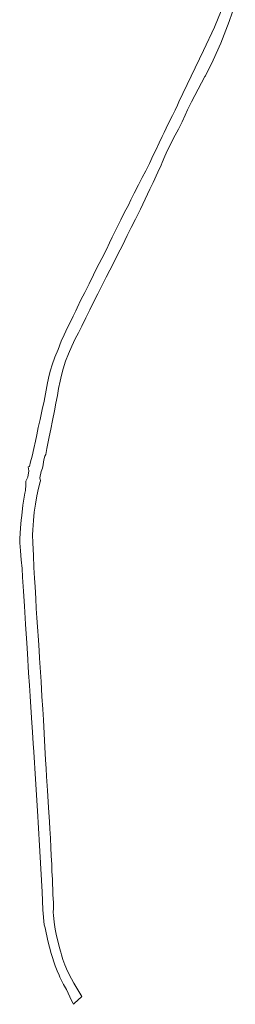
# Model space of a CAD drawing. Header units: metres. Extents: x 152610 to 160096, y 456114 to 462495.
# Tile 158 of 256: x 158247 to 158546, y 456746 to 458114. Entities that reach past the tile are written whole.
import ezdxf

# ---------------------------------------------------------------- set-up
doc = ezdxf.new("R2010")
doc.units = ezdxf.units.M
doc.header["$LTSCALE"] = 0.5
doc.layers.add('B-PV-OG-WATER_SLOOT-GV', color=251, linetype='CONTINUOUS', lineweight=18)

msp = doc.modelspace()

# ---------------------------------------------------------------- linework, layer by layer
at = {"layer": 'B-PV-OG-WATER_SLOOT-GV', "flags": 128}
msp.add_lwpolyline([(158525.805, 458126.401), (158516.914, 458103.738), (158501.748, 458071.325), (158467.284, 458000), (158465.403, 457995.575), (158462.224, 457988.56), (158458.542, 457981.383), (158454.066, 457972.421), (158449.922, 457963.656), (158447.108, 457957.797), (158444.332, 457951.846), (158440.241, 457943.073), (158434.786, 457931.988), (158431.84, 457926.13), (158426.618, 457914.417), (158421.387, 457904.23), (158416.302, 457894.862), (158411.395, 457884.881), (158405.304, 457873.173), (158400.988, 457864.075), (158397.347, 457856.542), (158392.145, 457846.913), (158386.769, 457836.018), (158379.965, 457822.519), (158375.093, 457812.001), (158371.227, 457804.091), (158366.996, 457794.988), (158360.438, 457782.412), (158353.372, 457768.571), (158348.953, 457759.778), (158342.916, 457747.168), (158336.913, 457735.376), (158331.535, 457725.039), (158326.382, 457714.183), (158324.63, 457709.664), (158320.799, 457702.201), (158316.454, 457693.47), (158313.142, 457686.493), (158308.431, 457676.569), (158304.348, 457667.541), (158299.832, 457656.055), (158295.496, 457645.65), (158291.72, 457634.912), (158289.229, 457627.419), (158287.628, 457620.674), (158285.342, 457609.609), (158284.474, 457604.804), (158282.518, 457594.709), (158280.378, 457584.166), (158277.835, 457572.579), (158274.855, 457559.091), (158272.46, 457547.579), (158270.465, 457537.744), (158268.614, 457528.952), (158266.437, 457518.52), (158263.887, 457508.012), (158261.772, 457500), (158260.12, 457493.532), (158258.317, 457493.291), (158259.396, 457487.459), (158257.984, 457478.943), (158255.462, 457474.008), (158255.306, 457472.988), (158255.048, 457469.748), (158254.933, 457468.306), (158255.321, 457468.103), (158254.497, 457460.199), (158253.812, 457456.325), (158252.073, 457445.183), (158251.122, 457439.941), (158249.424, 457425.293), (158248.729, 457418.824), (158247.6, 457408.505), (158246.681, 457393.018), (158246.868, 457387.715), (158247.793, 457376.564), (158248.815, 457364.025), (158249.995, 457351.919), (158250.493, 457339.651), (158252.074, 457320.512), (158253.279, 457299.528), (158254.869, 457274.356), (158256.419, 457248.274), (158257.476, 457233.663), (158258.892, 457207.102), (158260.08, 457189.512), (158261.087, 457174.612), (158263.102, 457144.467), (158264.451, 457124.718), (158265.543, 457108.744), (158266.165, 457097.054), (158268.763, 457058.986), (158271.355, 457015.408), (158274.26, 456967.095), (158276.091, 456934.719), (158277.876, 456902.889), (158278.759, 456877.709), (158280.784, 456856.625), (158281.736, 456852.435), (158285.598, 456834.76), (158290.444, 456816.795), (158295.813, 456799.988), (158298.528, 456792.975), (158301.244, 456786.946), (158302.516, 456783.99), (158304.308, 456780.338), (158307.603, 456774.019), (158311.419, 456767.121), (158316.332, 456757.035), (158319.125, 456750.879), (158320.724, 456747.355), (158321.124, 456746.424), (158322.188, 456747.391), (158333.031, 456757.247), (158330.069, 456761.816), (158326.054, 456769.054), (158321.756, 456775.905), (158318.375, 456781.944), (158312.741, 456792.501), (158309.222, 456801.363), (158306.584, 456808.882), (158304.509, 456815.131), (158303.56, 456818.978), (158301.767, 456824.662), (158299.343, 456834.404), (158297.798, 456841.64), (158295.797, 456850.923), (158294.467, 456860.523), (158293.666, 456870.229), (158293.282, 456874.182), (158293.501, 456880.11), (158293.404, 456888.191), (158292.844, 456892.603), (158292.429, 456899.555), (158292.506, 456905.237), (158292.269, 456914.201), (158292.099, 456920.059), (158291.405, 456931.034), (158291.099, 456940.81), (158290.371, 456952.773), (158289.678, 456964.314), (158289.199, 456977.336), (158288.437, 456990.429), (158287.843, 457000), (158286.623, 457019.698), (158284.995, 457043.652), (158283.769, 457062.771), (158283.259, 457073.981), (158282.37, 457086.126), (158281.451, 457103.822), (158280.376, 457122.679), (158279.488, 457141.574), (158278.621, 457156.57), (158277.479, 457173.889), (158276.256, 457195.054), (158275.108, 457214.284), (158274.102, 457227.216), (158273.482, 457237.975), (158272.581, 457252.371), (158271.357, 457270.927), (158270.542, 457283.26), (158269.572, 457296.343), (158268.974, 457310.102), (158267.988, 457326.372), (158267.398, 457338.557), (158266.457, 457353.365), (158265.618, 457370.123), (158264.889, 457387.332), (158264.266, 457398.804), (158264.643, 457405.406), (158265.736, 457418.537), (158266.762, 457430.205), (158268.654, 457441.015), (158270.504, 457452.8), (158272.772, 457463.537), (158275.166, 457472.437), (158275.525, 457473.638), (158274.611, 457478.008), (158276.259, 457486.484), (158278.322, 457491.145), (158279.044, 457495.995), (158279.623, 457500), (158280.49, 457504.768), (158281.516, 457507.825), (158282.658, 457510.027), (158284.474, 457518.558), (158287.738, 457534.578), (158289.802, 457545.269), (158292.157, 457557.302), (158294.764, 457571.048), (158296.828, 457581.702), (158298.856, 457592.394), (158300.555, 457601.818), (158302.547, 457611.988), (158304.401, 457620.408), (158306.921, 457629.353), (158310.139, 457640.125), (158314.142, 457650.045), (158318.773, 457660.936), (158323.596, 457670.861), (158328.017, 457679.332), (158332.732, 457688.4), (158338.549, 457700.265), (158344.035, 457711.347), (158349.631, 457722.801), (158354.785, 457733.249), (158361.244, 457746.229), (158366.512, 457756.416), (158371.558, 457766.156), (158377.598, 457778.097), (158382.94, 457788.433), (158389.15, 457800.818), (158395.633, 457814.547), (158401.27, 457825.369), (158407.049, 457837.234), (158414.048, 457850.854), (158420.598, 457864.77), (158427.287, 457879.052), (158431.703, 457888.267), (158438.066, 457902.517), (158442.63, 457912.031), (158444.322, 457915.798), (158448.047, 457924.863), (158451.723, 457932.866), (158455.422, 457940.181), (158458.639, 457947.01), (158462.302, 457954.008), (158466.703, 457962.127), (158471.966, 457972.484), (158476.12, 457981.477), (158479.574, 457989.2), (158484.726, 458000), (158503.554, 458035.275), (158504.187, 458036.395), (158514.972, 458057.868), (158525.49, 458081.491), (158537.315, 458111.94), (158545.595, 458135.731)], dxfattribs=at)

doc.saveas('drawing.dxf')
